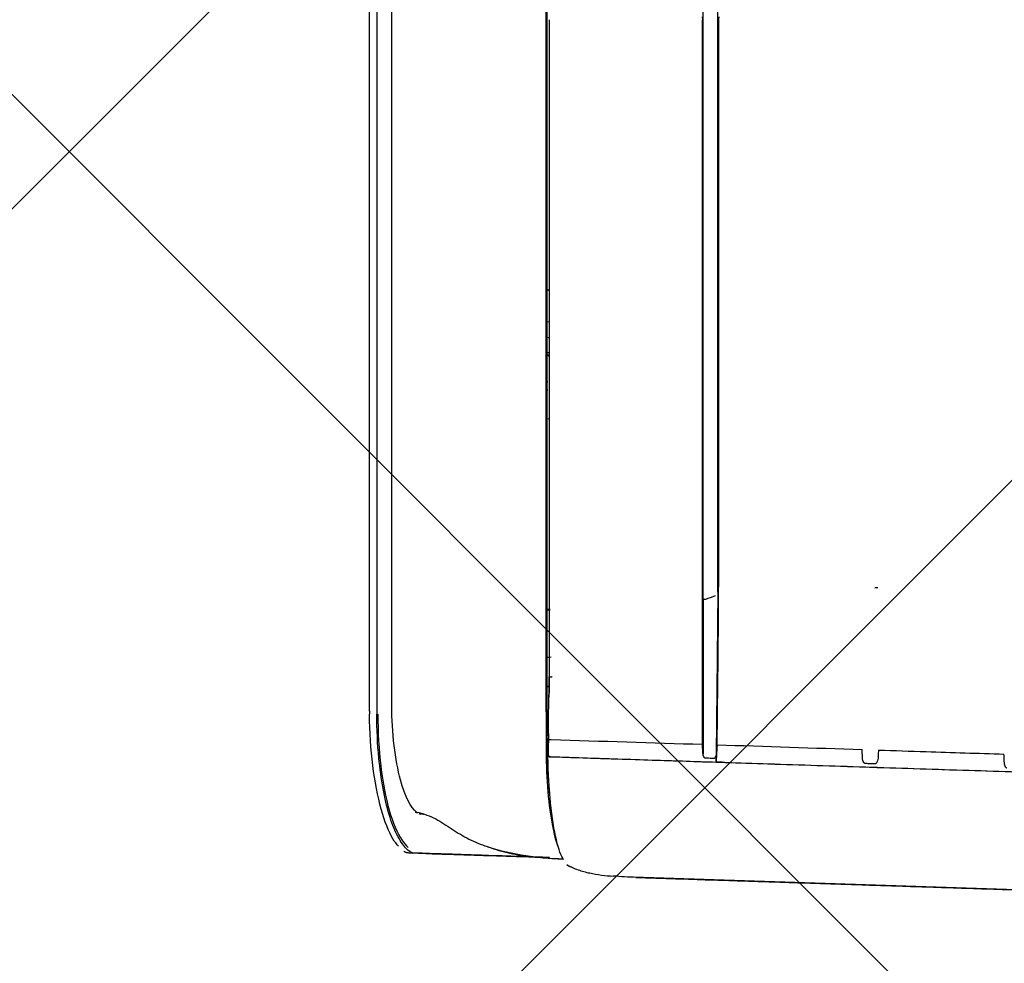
# Model space of a CAD drawing. Header units: millimetres. Extents: x 24385 to 79107, y -56478 to -23676.
# Tile 86 of 256: x 29196 to 29214, y -35295 to -35279. Entities that reach past the tile are written whole.
import ezdxf

# ---------------------------------------------------------------- set-up
doc = ezdxf.new("R2010")
doc.units = ezdxf.units.MM
doc.header["$LTSCALE"] = 2
doc.linetypes.add('DASHED', pattern=[19.05, 12.7, -6.35])
doc.layers.add('0_OPIS', color=7, linetype='Continuous', lineweight=13)
doc.layers.add('A_KRESKOWANIE', color=9, linetype='Continuous', lineweight=0)
for name, color, linetype in [('3DPLAN_A_OPIS', 8, 'Continuous'), ('IS_freon_urządzenia', 3, 'DASHED'), ('IS_KLIM_urządzenia', 3, 'Continuous')]:
    doc.layers.add(name, color=color, linetype=linetype)
doc.styles.add('ARIAL', font='arial.ttf')

# ---------------------------------------------------------------- blocks, each defined once
blk = doc.blocks.new('G$C8A3076D4')
at = {"layer": 'IS_KLIM_urządzenia', "linetype": 'Continuous'}
for p, q in [((104.537, 25.983), (103.85, 5.032)), ((98.337, 9.687), (98.337, 9.63)), ((98.423, 6.636), (6.111, 6.64)), ((98.423, 6.636), (101.508, 6.609)), ((100.111, 6.639), (98.426, 6.643)), ((98.561, 6.362), (5.976, 6.362)), ((98.561, 6.359), (101.507, 6.357)), ((99.292, 3.387), (3.847, 3.387)), ((93.269, 3.387), (93.267, 3.431)), ((93.562, 3.387), (93.577, 3.431)), ((93.853, 3.387), (93.858, 3.431)), ((94.411, 3.387), (94.411, 3.397)), ((94.573, 3.397), (94.573, 3.387)), ((95.119, 3.387), (95.115, 3.431)), ((98.741, 3.387), (98.742, 3.431)), ((98.758, 3.392), (98.758, 3.387)), ((100.686, 3.387), (99.292, 3.387)), ((99.66, 3.357), (99.651, 3.46)), ((99.662, 3.387), (99.66, 3.41)), ((100.031, 3.425), (100.031, 3.475)), ((100.215, 3.387), (100.215, 3.422)), ((100.725, 3.387), (100.686, 3.387)), ((100.959, 3.387), (100.959, 3.412)), ((100.699, 3.367), (3.823, 3.367)), ((100.699, 3.367), (100.699, 3.367)), ((100.699, 3.367), (100.725, 3.367)), ((103.386, 0.759), (103.388, 0.817)), ((100.744, 0.001), (100.744, 0.001))]:
    blk.add_line(p, q, dxfattribs=at)
at = {"layer": 'IS_KLIM_urządzenia', "linetype": 'Continuous', "extrusion": (0, 0, -1)}
for centre, ratio, start_param, end_param in [((98.75, 3.37), 0.007344, 4.377734, 4.661722), ((98.758, 3.37), 0.001165, 1.671997, 1.86861), ((98.759, 3.318), 0.001164, 4.087143, 4.385583)]:
    blk.add_ellipse(centre, major_axis=(-0.002, -0.216), ratio=ratio, start_param=start_param, end_param=end_param, dxfattribs=at)
at = {"layer": 'IS_KLIM_urządzenia', "linetype": 'Continuous'}
for points, knots in [([(101.594, 4.684), (101.69, 7.634), (101.786, 10.588), (101.978, 16.501), (102.075, 19.459), (102.172, 22.418)], [0, 0, 0, 0, 0.5, 0.5, 1, 1, 1, 1]), ([(101.661, 6.769), (101.67, 7.046), (101.679, 7.323), (101.708, 8.217), (101.728, 8.834), (101.768, 10.069), (101.788, 10.686), (101.828, 11.922), (101.848, 12.54), (101.889, 13.775), (101.909, 14.393), (101.949, 15.629), (101.969, 16.247), (102.01, 17.483), (102.03, 18.102), (102.089, 19.924), (102.129, 21.129), (102.168, 22.334)], [0, 0, 0, 0, 0.053446, 0.053446, 0.172527, 0.172527, 0.291607, 0.291607, 0.410687, 0.410687, 0.529767, 0.529767, 0.648846, 0.648846, 0.767925, 0.767925, 1, 1, 1, 1]), ([(103.854, 5.158), (103.855, 5.181), (103.857, 5.253), (103.86, 5.345), (103.863, 5.429), (103.865, 5.505), (103.867, 5.539), (103.867, 5.544), (103.867, 5.538), (103.866, 5.532), (103.866, 5.527), (103.866, 5.524), (103.866, 5.523), (103.866, 5.534), (103.868, 5.573), (103.87, 5.64), (103.873, 5.722), (103.877, 5.846), (103.882, 6.017), (103.89, 6.241), (103.899, 6.516), (103.911, 6.879), (103.926, 7.351), (103.937, 7.691), (103.947, 7.988), (103.957, 8.301), (103.971, 8.719), (103.988, 9.249), (104.006, 9.803), (104.025, 10.379), (104.051, 11.172), (104.085, 12.208), (104.121, 13.288), (104.15, 14.173), (104.179, 15.072), (104.216, 16.211), (104.247, 17.15), (104.263, 17.63), (104.264, 17.647)], [0, 0, 0, 0, 0.018641, 0.057142, 0.095632, 0.134118, 0.211088, 0.249572, 0.288055, 0.307297, 0.326539, 0.345781, 0.365023, 0.403505, 0.441988, 0.472783, 0.495894, 0.51901, 0.557556, 0.576874, 0.59623, 0.635089, 0.654663, 0.674348, 0.684232, 0.694144, 0.714051, 0.734046, 0.754104, 0.774227, 0.79441, 0.834919, 0.87562, 0.896032, 0.916468, 0.957411, 0.998425, 1, 1, 1, 1]), ([(101.427, 9.698), (101.437, 10.002), (101.447, 10.306), (101.472, 11.103), (101.488, 11.596), (101.504, 12.09)], [0, 0, 0, 0, 0.381346, 0.381346, 1, 1, 1, 1]), ([(101.65, 12.097), (101.647, 12.096), (101.644, 12.096), (101.596, 12.094), (101.55, 12.092), (101.504, 12.09)], [0, 0, 0, 0, 0.057892, 0.057892, 1, 1, 1, 1]), ([(101.772, 12.147), (101.772, 12.145), (101.771, 12.142), (101.769, 12.137), (101.767, 12.135), (101.762, 12.128), (101.758, 12.125), (101.741, 12.114), (101.727, 12.109), (101.692, 12.1), (101.671, 12.098), (101.65, 12.097)], [0, 0, 0, 0, 0.048924, 0.048924, 0.111334, 0.111334, 0.221614, 0.221614, 0.539733, 0.539733, 1, 1, 1, 1]), ([(101.427, 9.698), (101.462, 9.697), (101.498, 9.695), (101.541, 9.693), (101.549, 9.693), (101.556, 9.692)], [0, 0, 0, 0, 0.826837, 0.826837, 1, 1, 1, 1]), ([(101.556, 9.692), (101.59, 9.691), (101.625, 9.686), (101.662, 9.669), (101.666, 9.666), (101.676, 9.66), (101.682, 9.655), (101.687, 9.648), (101.688, 9.646), (101.69, 9.641), (101.691, 9.638), (101.69, 9.636)], [0, 0, 0, 0, 0.678631, 0.678631, 0.77893, 0.77893, 0.906154, 0.906154, 0.952459, 0.952459, 1, 1, 1, 1]), ([(101.69, 9.636), (101.69, 9.628), (101.69, 9.62), (101.689, 9.588), (101.688, 9.564), (101.687, 9.516), (101.686, 9.491), (101.685, 9.46), (101.685, 9.452), (101.684, 9.445)], [0, 0, 0, 0, 0.119431, 0.119431, 0.502704, 0.502704, 0.885977, 0.885977, 1, 1, 1, 1]), ([(101.564, 9.395), (101.559, 9.395), (101.555, 9.395), (101.505, 9.392), (101.461, 9.39), (101.417, 9.388)], [0, 0, 0, 0, 0.098041, 0.098041, 1, 1, 1, 1]), ([(101.684, 9.445), (101.684, 9.443), (101.684, 9.44), (101.682, 9.435), (101.68, 9.433), (101.675, 9.426), (101.671, 9.423), (101.654, 9.412), (101.64, 9.407), (101.605, 9.399), (101.585, 9.396), (101.564, 9.395)], [0, 0, 0, 0, 0.049513, 0.049513, 0.112702, 0.112702, 0.224412, 0.224412, 0.546745, 0.546745, 1, 1, 1, 1]), ([(101.661, 6.769), (101.661, 6.766), (101.661, 6.762), (101.659, 6.708), (101.657, 6.656), (101.656, 6.605)], [0, 0, 0, 0, 0.058192, 0.058192, 1, 1, 1, 1]), ([(87.518, 6.659), (87.512, 6.659), (87.506, 6.659), (87.494, 6.66), (87.489, 6.66), (87.48, 6.661), (87.475, 6.662), (87.469, 6.663), (87.467, 6.664), (87.465, 6.665), (87.464, 6.665), (87.464, 6.665)], [0, 0, 0, 0, 0.227148, 0.227148, 0.454286, 0.454286, 0.681578, 0.681578, 0.909218, 0.909218, 1, 1, 1, 1]), ([(98.424, 6.654), (97.346, 6.661), (96.268, 6.659), (92.633, 6.659), (90.075, 6.659), (87.518, 6.659)], [0, 0, 0, 0, 0.296512, 0.296512, 1, 1, 1, 1]), ([(101.326, 6.625), (101.289, 6.625), (101.252, 6.626), (100.899, 6.63), (100.584, 6.634), (99.913, 6.642), (99.558, 6.645), (98.943, 6.651), (98.683, 6.653), (98.424, 6.654)], [0, 0, 0, 0, 0.038153, 0.038153, 0.364426, 0.364426, 0.731597, 0.731597, 1, 1, 1, 1]), ([(101.326, 6.625), (101.362, 6.622), (101.398, 6.62), (101.487, 6.615), (101.539, 6.612), (101.613, 6.607), (101.634, 6.606), (101.656, 6.605)], [0, 0, 0, 0, 0.330285, 0.330285, 0.805076, 0.805076, 1, 1, 1, 1]), ([(101.449, 6.617), (101.483, 6.615), (101.518, 6.61), (101.555, 6.593), (101.56, 6.591), (101.57, 6.584), (101.576, 6.581), (101.582, 6.574), (101.584, 6.571), (101.586, 6.566), (101.587, 6.564), (101.588, 6.56), (101.588, 6.559), (101.588, 6.558)], [0, 0, 0, 0, 0.657592, 0.657592, 0.763617, 0.763617, 0.883463, 0.883463, 0.932917, 0.932917, 0.983325, 0.983325, 1, 1, 1, 1]), ([(101.656, 6.605), (101.633, 6.606), (101.61, 6.607), (101.541, 6.612), (101.495, 6.614), (101.449, 6.617)], [0, 0, 0, 0, 0.327155, 0.327155, 1, 1, 1, 1]), ([(101.553, 3.452), (101.561, 3.687), (101.569, 3.921), (101.591, 4.595), (101.605, 5.033), (101.631, 5.85), (101.644, 6.227), (101.656, 6.605)], [0, 0, 0, 0, 0.223324, 0.223324, 0.640888, 0.640888, 1, 1, 1, 1]), ([(101.581, 6.4), (101.581, 6.398), (101.581, 6.396), (101.579, 6.391), (101.577, 6.388), (101.572, 6.382), (101.568, 6.379), (101.55, 6.368), (101.536, 6.364), (101.499, 6.355), (101.477, 6.352), (101.454, 6.351)], [0, 0, 0, 0, 0.045887, 0.045887, 0.104586, 0.104586, 0.210075, 0.210075, 0.526011, 0.526011, 1, 1, 1, 1]), ([(101.588, 6.558), (101.587, 6.546), (101.587, 6.535), (101.584, 6.482), (101.583, 6.441), (101.581, 6.4)], [0, 0, 0, 0, 0.220295, 0.220295, 1, 1, 1, 1]), ([(87.465, 6.338), (87.465, 6.339), (87.467, 6.34), (87.472, 6.341), (87.475, 6.342), (87.484, 6.343), (87.489, 6.344), (87.5, 6.344), (87.506, 6.345), (87.514, 6.345), (87.516, 6.345), (87.518, 6.345)], [0, 0, 0, 0, 0.232122, 0.232122, 0.464387, 0.464387, 0.694394, 0.694394, 0.920425, 0.920425, 1, 1, 1, 1]), ([(101.317, 6.345), (100.782, 6.345), (100.246, 6.345), (99.28, 6.345), (98.85, 6.345), (96.697, 6.345), (94.975, 6.345), (92.823, 6.345), (92.392, 6.345), (90.48, 6.345), (88.999, 6.345), (87.518, 6.345)], [0, 0, 0, 0, 0.116374, 0.116374, 0.209978, 0.209978, 0.584393, 0.584393, 0.677997, 0.677997, 1, 1, 1, 1]), ([(101.454, 6.351), (101.441, 6.35), (101.427, 6.35), (101.383, 6.348), (101.353, 6.346), (101.321, 6.345), (101.319, 6.345), (101.317, 6.345)], [0, 0, 0, 0, 0.295183, 0.295183, 0.954756, 0.954756, 1, 1, 1, 1]), ([(103.609, 3.762), (103.648, 3.831), (103.715, 3.972), (103.789, 4.271), (103.821, 4.495), (103.827, 4.647)], [0, 0, 0, 0, 0.252278, 0.50237, 1, 1, 1, 1]), ([(100.725, 3.367), (100.731, 3.367), (100.737, 3.367), (100.876, 3.367), (101.01, 3.367), (101.276, 3.367), (101.41, 3.366), (101.809, 3.372), (102.07, 3.385), (102.551, 3.43), (102.762, 3.462), (103.078, 3.529), (103.193, 3.562), (103.279, 3.596)], [0, 0, 0, 0, 0.00574, 0.00574, 0.136138, 0.136138, 0.266535, 0.266535, 0.52733, 0.52733, 0.788125, 0.788125, 1, 1, 1, 1]), ([(103.514, 3.699), (103.446, 3.653), (103.325, 3.605), (102.95, 3.519), (102.708, 3.481), (102.163, 3.424), (101.86, 3.405), (101.549, 3.401)], [0, 0, 0, 0, 0.330502, 0.330502, 0.665251, 0.665251, 1, 1, 1, 1]), ([(102.611, 0.919), (102.642, 1.038), (102.723, 1.269), (102.936, 1.573), (103.131, 1.892), (103.319, 2.36), (103.445, 2.965), (103.492, 3.451), (103.498, 3.69)], [0, 0, 0, 0, 0.125164, 0.250317, 0.377143, 0.504973, 0.760211, 1, 1, 1, 1]), ([(103.509, 3.699), (103.504, 3.6), (103.491, 3.379), (103.469, 3.158), (103.457, 3.036)], [0, 0, 0, 0, 0.447118, 1, 1, 1, 1]), ([(100.031, 3.431), (99.995, 3.431), (99.959, 3.431), (99.779, 3.431), (99.635, 3.431), (98.916, 3.431), (98.34, 3.431), (95.463, 3.431), (93.161, 3.431), (89.746, 3.431), (88.633, 3.431), (87.52, 3.431)], [0, 0, 0, 0, 0.008624, 0.008624, 0.04312, 0.04312, 0.181106, 0.181106, 0.733048, 0.733048, 1, 1, 1, 1]), ([(101.114, 3.411), (101.114, 3.411), (101.114, 3.411), (100.986, 3.411), (100.857, 3.412), (100.599, 3.416), (100.47, 3.419), (100.238, 3.423), (100.134, 3.425), (100.031, 3.425)], [0, 0, 0, 0, 0.000006, 0.000006, 0.356886, 0.356886, 0.712945, 0.712945, 1, 1, 1, 1]), ([(100.725, 3.386), (100.724, 3.386), (100.723, 3.386), (100.721, 3.386), (100.72, 3.386), (100.716, 3.386), (100.714, 3.386), (100.712, 3.386)], [0, 0, 0, 0, 0.250717, 0.250717, 0.501434, 0.501434, 1, 1, 1, 1]), ([(102.254, 3.435), (102.054, 3.416), (101.836, 3.404), (101.323, 3.388), (101.023, 3.387), (100.725, 3.386)], [0, 0, 0, 0, 0.429854, 0.429854, 1, 1, 1, 1]), ([(101.231, 3.41), (101.23, 3.41), (101.23, 3.41), (101.23, 3.412), (101.229, 3.414), (101.229, 3.42), (101.229, 3.424), (101.228, 3.433), (101.228, 3.438), (101.228, 3.449), (101.228, 3.455), (101.228, 3.461)], [0, 0, 0, 0, 0.110573, 0.110573, 0.333263, 0.333263, 0.555585, 0.555585, 0.777789, 0.777789, 1, 1, 1, 1]), ([(101.553, 3.452), (101.553, 3.446), (101.553, 3.44), (101.552, 3.429), (101.552, 3.424), (101.551, 3.415), (101.551, 3.411), (101.55, 3.406), (101.55, 3.404), (101.549, 3.403), (101.549, 3.402), (101.549, 3.402)], [0, 0, 0, 0, 0.222564, 0.222564, 0.445007, 0.445007, 0.669304, 0.669304, 0.896981, 0.896981, 1, 1, 1, 1]), ([(101.549, 3.401), (101.55, 3.4), (101.55, 3.4), (101.551, 3.401), (101.551, 3.403), (101.552, 3.409), (101.552, 3.413), (101.553, 3.421), (101.553, 3.427), (101.554, 3.438), (101.554, 3.443), (101.554, 3.449)], [0, 0, 0, 0, 0.201516, 0.201516, 0.403036, 0.403036, 0.604506, 0.604506, 0.806027, 0.806027, 1, 1, 1, 1]), ([(103.386, 0.772), (103.401, 1.236), (103.409, 1.455), (103.415, 1.651), (103.415, 1.634), (103.415, 1.662), (103.417, 1.698), (103.429, 2.068), (103.434, 2.24), (103.451, 2.742), (103.46, 3.035), (103.474, 3.432)], [0, 0, 0, 0, 0.256205, 0.256205, 0.51241, 0.51241, 0.768615, 0.768615, 0.896717, 0.896717, 1, 1, 1, 1]), ([(103.474, 3.432), (103.47, 3.339), (103.468, 3.252), (103.458, 2.956), (103.452, 2.781), (103.438, 2.343), (103.432, 2.16), (103.419, 1.763), (103.418, 1.726), (103.416, 1.693), (103.417, 1.712), (103.411, 1.522), (103.404, 1.304), (103.388, 0.839)], [0, 0, 0, 0, 0.024771, 0.024771, 0.089786, 0.089786, 0.219817, 0.219817, 0.479878, 0.479878, 0.739939, 0.739939, 1, 1, 1, 1]), ([(103.457, 3.036), (103.448, 2.967), (103.429, 2.829), (103.386, 2.624), (103.332, 2.423), (103.286, 2.294), (103.263, 2.231)], [0, 0, 0, 0, 0.251633, 0.503464, 0.758643, 1, 1, 1, 1]), ([(102.609, 0.896), (102.524, 0.79), (102.318, 0.681), (101.617, 0.488), (101.102, 0.424), (100.58, 0.425)], [0, 0, 0, 0, 0.462889, 0.462889, 1, 1, 1, 1]), ([(103.389, 0.865), (103.387, 0.808), (103.353, 0.749), (103.229, 0.634), (103.145, 0.578), (102.931, 0.471), (102.804, 0.421), (102.504, 0.33), (102.339, 0.292), (101.978, 0.226), (101.781, 0.199), (101.311, 0.154), (101.029, 0.14), (100.746, 0.142)], [0, 0, 0, 0, 0.173481, 0.173481, 0.328793, 0.328793, 0.484104, 0.484104, 0.639416, 0.639416, 0.794727, 0.794727, 1, 1, 1, 1]), ([(100.746, 0.161), (101.427, 0.159), (102.096, 0.24), (102.813, 0.446), (103.005, 0.531), (103.198, 0.658), (103.246, 0.699), (103.28, 0.739)], [0, 0, 0, 0, 0.576058, 0.576058, 0.864086, 0.864086, 1, 1, 1, 1]), ([(100.572, 0.425), (100.447, 0.426), (100.258, 0.426), (100.006, 0.427), (99.629, 0.427), (98.811, 0.427), (97.05, 0.427), (93.528, 0.427), (86.484, 0.427), (72.395, 0.427), (60.319, 0.427), (52.268, 0.427)], [0, 0, 0, 0, 0.007813, 0.011719, 0.015625, 0.03125, 0.0625, 0.125, 0.25, 0.5, 1, 1, 1, 1]), ([(103.259, 0.555), (103.223, 0.518), (103.176, 0.482), (102.982, 0.366), (102.787, 0.289), (102.312, 0.157), (102.026, 0.102), (101.413, 0.026), (101.08, 0.004), (100.744, 0.001)], [0, 0, 0, 0, 0.127669, 0.127669, 0.418446, 0.418446, 0.709223, 0.709223, 1, 1, 1, 1]), ([(52.269, 0.142), (58.342, 0.142), (64.415, 0.142), (75.806, 0.142), (83.784, 0.142), (91.761, 0.142), (95.75, 0.142), (97.08, 0.142), (99.074, 0.142), (99.739, 0.142), (100.463, 0.142), (100.521, 0.142), (100.58, 0.142)], [0, 0, 0, 0, 0.377122, 0.377122, 0.707371, 0.872496, 0.872496, 0.955059, 0.955059, 0.99634, 0.99634, 1, 1, 1, 1]), ([(100.58, 0), (100.544, 0), (100.508, 0), (100.329, 0), (100.185, 0), (99.465, 0), (98.89, 0), (96.013, 0), (93.711, 0), (82.202, 0), (72.995, 0), (62.38, 0), (60.972, 0), (57.132, 0), (54.7, 0), (52.269, 0)], [0, 0, 0, 0, 0.002233, 0.002233, 0.011167, 0.011167, 0.0469, 0.0469, 0.189835, 0.189835, 0.761574, 0.761574, 0.84899, 0.84899, 1, 1, 1, 1])]:
    blk.add_open_spline(points, degree=3, knots=knots, dxfattribs=at)
for points, degree in [([(101.326, 6.625), (101.356, 7.545), (101.386, 8.466), (101.417, 9.388)], 3), ([(101.656, 6.605), (101.658, 6.659), (101.659, 6.714), (101.661, 6.769)], 3), ([(98.491, 6.585), (98.514, 6.525), (98.538, 6.465), (98.561, 6.406)], 3), ([(98.561, 6.406), (98.561, 6.382), (98.561, 6.36), (98.561, 6.357)], 3), ([(101.228, 3.461), (101.257, 4.422), (101.286, 5.384), (101.317, 6.345)], 3), ([(103.851, 5.076), (103.847, 4.933), (103.839, 4.79), (103.827, 4.647)], 3), ([(103.851, 5.076), (103.852, 5.103), (103.853, 5.131), (103.854, 5.158)], 3), ([(101.554, 3.449), (101.567, 3.86), (101.581, 4.272), (101.594, 4.684)], 3), ([(103.613, 3.77), (103.641, 3.801), (103.65, 3.831), (103.651, 3.859)], 3), ([(87.52, 3.431), (87.519, 3.431), (87.519, 3.431), (87.519, 3.431)], 3), ([(92.653, 3.387), (92.665, 3.409), (92.677, 3.431)], 2), ([(93.913, 3.431), (93.91, 3.416), (93.907, 3.402), (93.904, 3.387)], 3), ([(93.913, 3.422), (93.911, 3.411), (93.908, 3.399), (93.906, 3.387)], 3), ([(93.915, 3.422), (93.913, 3.41), (93.91, 3.399), (93.908, 3.387)], 3), ([(93.917, 3.422), (93.914, 3.41), (93.912, 3.399), (93.91, 3.387)], 3), ([(93.917, 3.421), (93.914, 3.41), (93.912, 3.398), (93.91, 3.387)], 3), ([(93.911, 3.387), (93.914, 3.402), (93.916, 3.416), (93.919, 3.431)], 3), ([(93.913, 3.423), (93.914, 3.426), (93.915, 3.428), (93.915, 3.431)], 3), ([(93.915, 3.43), (93.914, 3.428), (93.914, 3.425), (93.913, 3.422)], 3), ([(93.914, 3.397), (93.916, 3.408), (93.918, 3.42), (93.92, 3.431)], 3), ([(93.915, 3.423), (93.916, 3.425), (93.916, 3.428), (93.917, 3.431)], 3), ([(93.917, 3.431), (93.916, 3.428), (93.916, 3.425), (93.915, 3.422)], 3), ([(93.918, 3.432), (93.918, 3.429), (93.917, 3.425), (93.917, 3.422)], 3), ([(93.919, 3.431), (93.918, 3.428), (93.917, 3.424), (93.917, 3.421)], 3), ([(99.66, 3.41), (99.659, 3.417), (99.658, 3.425), (99.658, 3.432)], 3), ([(100.024, 3.423), (100.22, 3.424), (100.417, 3.42)], 2), ([(100.031, 3.482), (100.031, 3.48), (100.031, 3.478), (100.031, 3.475)], 3), ([(100.215, 3.422), (100.215, 3.411), (100.215, 3.399), (100.215, 3.387)], 3), ([(100.215, 3.422), (100.215, 3.411), (100.215, 3.399), (100.215, 3.387)], 3), ([(100.215, 3.387), (100.215, 3.399), (100.215, 3.411), (100.215, 3.422)], 3), ([(100.215, 3.387), (100.215, 3.399), (100.215, 3.411), (100.215, 3.422)], 3), ([(100.215, 3.387), (100.215, 3.399), (100.215, 3.411), (100.215, 3.422)], 3), ([(100.215, 3.387), (100.215, 3.399), (100.215, 3.411), (100.215, 3.422)], 3), ([(100.215, 3.422), (100.215, 3.411), (100.215, 3.399), (100.215, 3.387)], 3), ([(100.725, 3.386), (100.725, 3.388), (100.725, 3.386), (100.725, 3.381)], 3), ([(101.114, 3.41), (101.231, 3.41)], 1), ([(101.144, 3.39), (101.143, 3.397), (101.143, 3.403), (101.142, 3.41)], 3), ([(101.144, 3.41), (101.145, 3.403), (101.145, 3.397), (101.146, 3.39)], 3), ([(101.216, 3.391), (101.215, 3.397), (101.215, 3.404), (101.214, 3.41)], 3), ([(101.228, 3.461), (101.228, 3.461), (101.228, 3.461), (101.228, 3.461)], 3), ([(101.231, 3.41), (101.39, 3.406), (101.549, 3.402)], 2), ([(101.549, 3.403), (101.549, 3.403), (101.549, 3.402), (101.549, 3.401)], 3), ([(102.652, 0.992), (102.651, 0.977), (102.647, 0.962), (102.64, 0.946)], 3), ([(102.656, 1.029), (102.655, 1.022), (102.654, 1.016), (102.654, 1.009)], 3), ([(102.605, 0.873), (102.619, 0.919)], 1), ([(103.385, 0.744), (103.385, 0.749), (103.386, 0.754), (103.386, 0.759)], 3), ([(103.386, 0.759), (103.386, 0.763), (103.386, 0.767), (103.386, 0.772)], 3), ([(103.35, 0.654), (103.383, 0.694), (103.379, 0.739)], 2), ([(103.384, 0.737), (103.384, 0.736), (103.384, 0.736), (103.384, 0.736)], 3), ([(100.58, 0.425), (100.578, 0.425), (100.575, 0.425), (100.572, 0.425)], 3), ([(100.58, 0.142), (100.636, 0.142), (100.691, 0.141), (100.746, 0.141)], 3), ([(100.688, 0), (100.652, 0), (100.616, 0), (100.58, 0)], 3), ([(100.682, 0), (100.713, 0), (100.744, 0.001)], 2)]:
    blk.add_open_spline(points, degree=degree, dxfattribs=at)
blk = doc.blocks.new('II pietrooo')
at = {"layer": 'A_KRESKOWANIE', "transparency": 33554687}
h = blk.add_hatch(dxfattribs=at)
h.set_pattern_fill('ANSI37', color=256, scale=5)
h.paths.add_polyline_path([(29041.457, -35023.037), (28860.457, -35023.037), (28860.457, -35014.037), (28745.457, -35014.037), (28674.457, -35014.037), (28674.457, -35084.037), (28697.457, -35084.037), (28697.457, -35187.037), (28685.708, -35187.037), (28685.708, -35200.32), (28674.457, -35200.32), (28674.457, -35444.037), (28826.457, -35444.037), (28826.457, -35302.037), (28932.457, -35302.037), (28932.457, -35444.037), (29175.457, -35444.037), (29175.457, -35404.037), (29226.457, -35404.037), (29226.457, -35014.037), (29156.457, -35014.037), (29041.457, -35014.037)])
h.paths.add_polyline_path([(29052.545, -35277.894), (28844.012, -35277.894), (28844.012, -35222.58), (29052.545, -35222.58)], flags=16)
h.paths.add_polyline_path([(28885.604, -35252.075), (29003.18, -35252.075), (29003.18, -35230.559), (28885.604, -35230.559)], flags=8)
h.paths.add_polyline_path([(28875.265, -35273.795), (28992.841, -35273.795), (28992.841, -35252.279), (28875.265, -35252.279)], flags=8)
h.paths.add_polyline_path([(28840.515, -35146.32), (29083.644, -35146.32), (29083.644, -35200.32), (28840.515, -35200.32)], flags=16)
h.paths.add_polyline_path([(28845.532, -35167.934), (28882.864, -35167.934), (28882.864, -35149.886), (28845.532, -35149.886)], flags=8)
h.paths.add_polyline_path([(28903.238, -35168.138), (29004.566, -35168.138), (29004.566, -35149.73), (28903.238, -35149.73)], flags=8)
h.paths.add_polyline_path([(28902.962, -35198.048), (28949.642, -35198.048), (28949.642, -35177.636), (28902.962, -35177.636)], flags=8)
h.paths.add_polyline_path([(28949.682, -35195.748), (28973.898, -35195.748), (28973.898, -35177.532), (28949.682, -35177.532)], flags=8)
h.paths.add_polyline_path([(28839.9, -35193.689), (28889.252, -35193.689), (28889.252, -35176.842), (28839.9, -35176.842)], flags=24)
h.paths.add_polyline_path([(28987.439, -35040.85), (29026, -35040.85), (29026, -35024.003), (28987.439, -35024.003)], flags=24)
h.paths.add_polyline_path([(28879.457, -35302.037), (28879.457, -35330.037), (28932.457, -35330.037), (28932.457, -35302.037)])
h.paths.add_polyline_path([(28879.457, -35330.037), (28879.457, -35302.037), (28826.457, -35330.037)])
h.paths.add_polyline_path([(28826.457, -35330.037), (28826.457, -35444.037), (28829.457, -35444.037), (28829.457, -35451.375), (28831.55, -35451.375), (28879.457, -35366.786, -0.262592), (28928.411, -35451.375), (28929.457, -35451.375), (28929.457, -35444.037), (28932.457, -35444.037), (28932.457, -35330.037)])
h.paths.add_polyline_path([(28928.411, -35451.375, 0.262592), (28879.457, -35366.786), (28831.55, -35451.375), (28831.55, -35453.468), (28832.597, -35453.468), (28832.597, -35456.607), (28831.55, -35456.607), (28831.55, -35458.7), (28829.457, -35458.7), (28829.457, -35466.037), (28929.457, -35466.037), (28929.457, -35458.7), (28927.364, -35458.7), (28927.364, -35456.607), (28926.318, -35456.607), (28926.318, -35453.468), (28927.364, -35453.468), (28927.364, -35451.375)])
h.paths.add_polyline_path([(28863.408, -35449.188), (28905.68, -35449.188), (28905.68, -35424.888), (28863.408, -35424.888)], flags=24)
h.paths.add_polyline_path([(28879.457, -35302.037), (28826.457, -35302.037), (28826.457, -35330.037)])
at = {"layer": '3DPLAN_A_OPIS', "color": 1, "lineweight": 30, "style": 'ARIAL'}
for tag, p in [('WYŁĄCZONE', (29640.582, -35218.771)), ('WYŁĄCZONE', (30122.415, -35218.771)), ('Z_OPRACOWANIA', (29630.242, -35241.206)), ('Z_OPRACOWANIA', (30112.076, -35241.206)), ('WYŁĄCZONE', (28887.308, -35245.559)), ('Z_OPRACOWANIA', (28876.969, -35267.279)), ('WYŁĄCZONE', (30987.797, -35381.78)), ('Z_OPRACOWANIA', (30977.458, -35404.214))]:
    blk.add_attdef(tag, p, '', height=12, dxfattribs=at)

msp = doc.modelspace()

# ---------------------------------------------------------------- block references
at = {"layer": '0_OPIS'}
msp.add_blockref('II pietrooo', (0, 0), dxfattribs=at)
at = {"layer": 'IS_freon_urządzenia', "xscale": 0.9269462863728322, "yscale": 0.9269462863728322, "zscale": 0.9269462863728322, "rotation": 270}
msp.add_blockref('G$C8A3076D4', (29202.372, -35197.716), dxfattribs=at)

doc.saveas('drawing.dxf')
